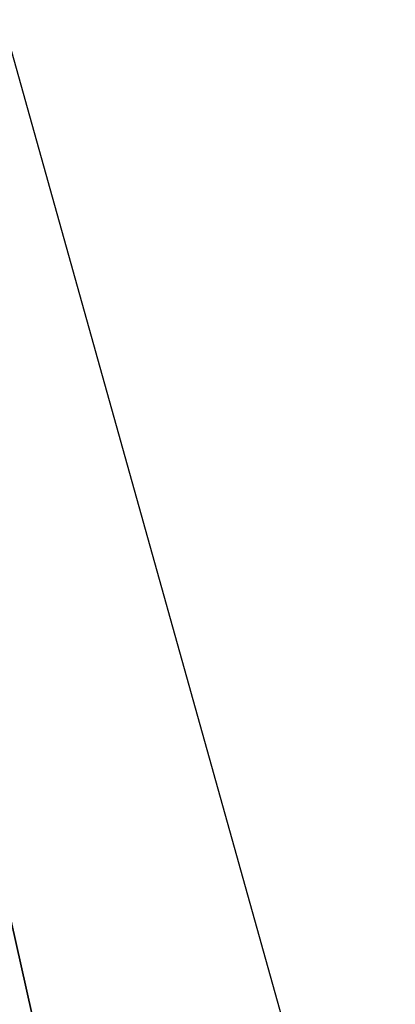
# Model space of a CAD drawing. Header units: millimetres. Extents: x 1 to 201, y 1 to 201.
# Tile 173 of 256: x 35.285 to 35.989, y 78.661 to 80.505. Entities that reach past the tile are written whole.
import ezdxf

# ---------------------------------------------------------------- set-up
doc = ezdxf.new("R2010")
doc.units = ezdxf.units.MM
doc.header["$LTSCALE"] = 25.4
doc.layers.get('0').update_dxf_attribs({"true_color": 0xff5454})

# ---------------------------------------------------------------- blocks, each defined once
blk = doc.blocks.new('MERIDA-LED-9514.STL#1')
at = {"color": 7, "true_color": 0xffffff}
mesh = blk.add_polyface(dxfattribs=at)
corners = [(32.2074, 91.1091, -32), (35.3224, 78.2688, -43), (35.3224, 78.2688, -32), (32.2074, 91.1091, -43)]
mesh.append_faces([[corners[k] for k in face] for face in [(0, 1, 2), (1, 0, 3)]], dxfattribs={"vtx0": -1, "color": 7})
at = {"color": 251, "true_color": 0x555555}
mesh = blk.add_polyface(dxfattribs=at)
corners = [(34.5245, 89.2843, -32.4529), (37.2939, 78.6889, -34.2529), (37.2939, 78.6889, -32.4529), (34.5245, 89.2843, -34.2529)]
mesh.append_faces([[corners[k] for k in face] for face in [(0, 1, 2), (1, 0, 3)]], dxfattribs={"vtx0": -1, "color": 251})
at = {"color": 7, "true_color": 0xffffff}
mesh = blk.add_polyface(dxfattribs=at)
corners = [(33.4432, 86.9615, -43.866), (35.5129, 77.7259, -44), (32.9537, 86.8598, -44), (35.984, 77.8933, -43.866)]
mesh.append_faces([[corners[k] for k in face] for face in [(0, 1, 2), (1, 0, 3)]], dxfattribs={"vtx0": -1, "color": 7})

msp = doc.modelspace()

# ---------------------------------------------------------------- block references
at = {"color": 0}
msp.add_blockref('MERIDA-LED-9514.STL#1', (0, 0), dxfattribs=at)

doc.saveas('drawing.dxf')
